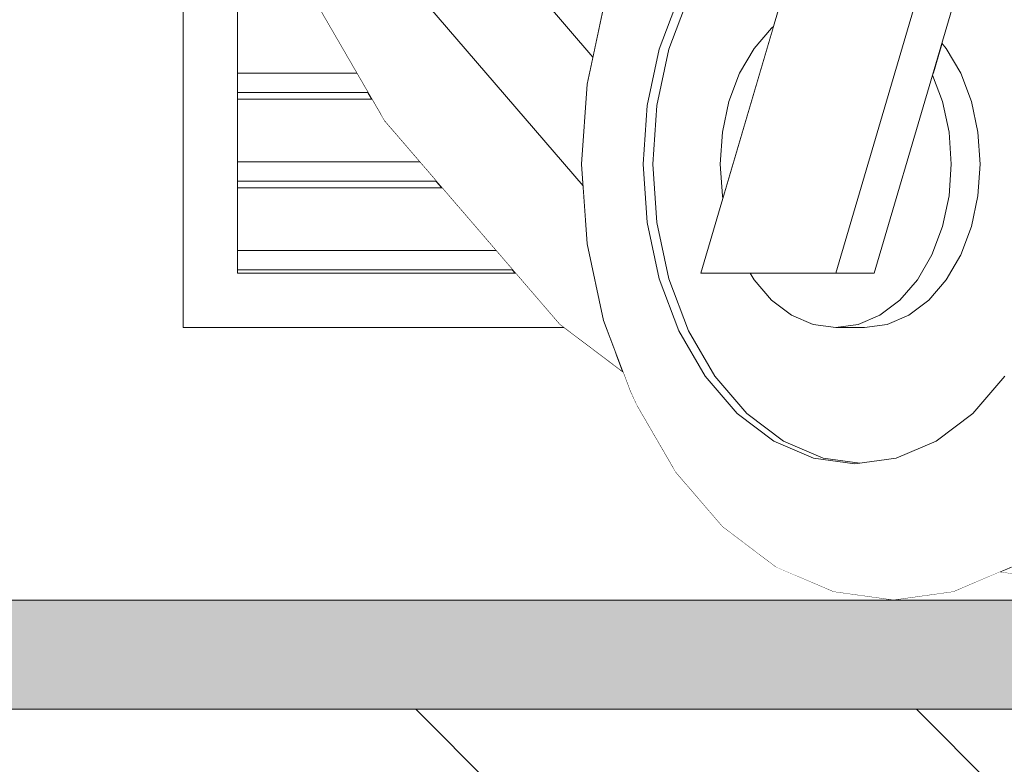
# Model space of a CAD drawing. Header units: millimetres. Extents: x 90539 to 127778, y -34922 to 14506.
# Tile 76 of 256: x 110808 to 110988, y -30 to 106. Entities that reach past the tile are written whole.
import ezdxf

# ---------------------------------------------------------------- set-up
doc = ezdxf.new("R2010")
doc.units = ezdxf.units.MM
doc.header["$MEASUREMENT"] = 0
doc.linetypes.add('Przerywana', pattern=[240, 120, -120])
doc.linetypes.add('Wipeout_Contour', pattern=[1000, 0, -1000])
for name, color, linetype, lineweight, true_color in [('0_Nr_pióra__85', 7, 'Continuous', 13, 0x80c2ff), ('Nowe_A-Wymiary-Wewnętrzne_Nr_pióra__45', 7, 'Continuous', 15, 0x40a5ff), ('Nowe_A-Wymiary-Wewnętrzne_Nr_pióra__85', 7, 'Continuous', 13, 0x80c2ff), ('Nowe_A-Wymiary-Zewnętrzne_Nr_pióra__45', 7, 'Continuous', 15, 0x40a5ff), ('Nowe_A-Wymiary-Zewnętrzne_Nr_pióra__85', 7, 'Continuous', 13, 0x80c2ff)]:
    doc.layers.add(name, color=color, linetype=linetype, lineweight=lineweight, true_color=true_color)
for name, color, linetype in [('Nowe_A-Meble-Kuchnia', 7, 'Continuous'), ('Nowe_A-Niepełnosprawni', 7, 'Continuous'), ('Nowe_A-Posadzki', 7, 'Continuous'), ('Nowe_A-Wymiary-Wewnętrzne', 7, 'Continuous'), ('Nowe_A-Wymiary-Zewnętrzne', 7, 'Continuous'), ('Nowe_A-Ściany-Działowe', 7, 'Continuous'), ('Nowe_Drzwi Archicad', 7, 'Continuous')]:
    doc.layers.add(name, color=color, linetype=linetype)
for name, color, linetype, lineweight in [('Nowe_A-Meble-Kuchnia_Nr_pióra__4', 7, 'Continuous', 13), ('Nowe_A-Niepełnosprawni_Nr_pióra__4', 7, 'Continuous', 13), ('Nowe_A-Posadzki_Nr_pióra__9', 7, 'Continuous', 13), ('Nowe_A-Wymiary-Wewnętrzne_Nr_pióra__46', 5, 'Continuous', 15), ('Nowe_A-Wymiary-Zewnętrzne_Nr_pióra__46', 5, 'Continuous', 15), ('Nowe_Drzwi Archicad_Nr_pióra__3', 7, 'Continuous', 13)]:
    doc.layers.add(name, color=color, linetype=linetype, lineweight=lineweight)
doc.styles.add('STYL_AUTOMATYCZNY_2', font='arial.ttf')
doc.dimstyles.new('STYL_AUTOMATYCZNY__1', dxfattribs={"dimtxt": 125, "dimasz": 47.5, "dimexe": 0.18, "dimexo": 20, "dimgap": 0, "dimtad": 1, "dimdec": 1, "dimlfac": 0.1, "dimzin": 0, "dimdsep": 46, "dimtxsty": 'STYL_AUTOMATYCZNY_2', "dimblk": 'ARROWHEAD_11', "dimblk1": 'ARROWHEAD_11', "dimblk2": 'ARROWHEAD_11', "dimcen": 0.09, "dimclrd": 256, "dimclre": 256, "dimclrt": 5, "dimadec": 1, "dimazin": 0, "dimtfac": 1, "dimtdec": 4, "dimtmove": 0, "dimatfit": 3, "dimfxl": 0, "dimtolj": 1, "dimtzin": 0, "dimarcsym": 0})

# ---------------------------------------------------------------- blocks, each defined once
blk = doc.blocks.new('ElemPrzekroju_19')
at = {"color": 254, "linetype": 'Wipeout_Contour', "lineweight": 0, "ltscale": 443700.360986}
blk.add_wipeout([(110893.83, 189.39), (110955.48, 189.39), (110955.84, 190), (110894.58, 190)], dxfattribs=at).dxf.layer = 'Nowe_A-Meble-Kuchnia'
at = {"color": 254, "linetype": 'Wipeout_Contour', "lineweight": 0, "ltscale": 443680.212488}
blk.add_wipeout([(110946.56, 174.36), (110893.4, 174.36), (110893.87, 173.14), (110945.83, 173.14)], dxfattribs=at).dxf.layer = 'Nowe_A-Meble-Kuchnia'
at = {"color": 254, "linetype": 'Wipeout_Contour', "lineweight": 0, "ltscale": 443827.927615}
blk.add_wipeout([(110956.1, 174.36), (110956.1, 173.14), (110957.6, 173.14), (110957.6, 174.36)], dxfattribs=at).dxf.layer = 'Nowe_A-Meble-Kuchnia'
at = {"color": 254, "linetype": 'Wipeout_Contour', "lineweight": 0, "ltscale": 554573.596036}
blk.add_wipeout([(110936.92, 158.11), (110899.55, 158.11), (110899.72, 157.65), (110900.16, 156.89), (110936.19, 156.89)], dxfattribs=at).dxf.layer = 'Nowe_A-Meble-Kuchnia'
at = {"color": 254, "linetype": 'Wipeout_Contour', "lineweight": 0, "ltscale": 332869.172082}
blk.add_wipeout([(110956.1, 158.09), (110956.14, 158.11), (110956.1, 158.11)], dxfattribs=at).dxf.layer = 'Nowe_A-Meble-Kuchnia'
at = {"color": 254, "linetype": 'Wipeout_Contour', "lineweight": 0, "ltscale": 443672.659514}
blk.add_wipeout([(110908.88, 141.86), (110909.59, 140.64), (110926.55, 140.64), (110927.28, 141.86)], dxfattribs=at).dxf.layer = 'Nowe_A-Meble-Kuchnia'
at = {"color": 254, "linetype": 'Wipeout_Contour', "lineweight": 0, "ltscale": 443401.628653}
blk.add_wipeout([(110852.66, 125.61), (110847.6, 125.61), (110847.6, 124.39), (110853.37, 124.39)], dxfattribs=at).dxf.layer = 'Nowe_A-Meble-Kuchnia'
at = {"color": 254, "linetype": 'Wipeout_Contour', "lineweight": 0, "ltscale": 443420.343832}
blk.add_wipeout([(110862.09, 109.36), (110847.6, 109.36), (110847.6, 108.14), (110862.8, 108.14)], dxfattribs=at).dxf.layer = 'Nowe_A-Meble-Kuchnia'
at = {"color": 254, "linetype": 'Wipeout_Contour', "lineweight": 0, "ltscale": 443439.12694}
blk.add_wipeout([(110847.6, 91.89), (110872.23, 91.89), (110871.52, 93.11), (110847.6, 93.11)], dxfattribs=at).dxf.layer = 'Nowe_A-Meble-Kuchnia'
at = {"color": 254, "linetype": 'Wipeout_Contour', "lineweight": 0, "ltscale": 443464.473121}
blk.add_wipeout([(110847.6, 75.64), (110885.1, 75.64), (110884.05, 76.86), (110847.6, 76.86)], dxfattribs=at).dxf.layer = 'Nowe_A-Meble-Kuchnia'
at = {"color": 254, "linetype": 'Wipeout_Contour', "lineweight": 0, "ltscale": 443491.891167}
blk.add_wipeout([(110847.6, 60), (110898.58, 60), (110898.05, 60.61), (110847.6, 60.61)], dxfattribs=at).dxf.layer = 'Nowe_A-Meble-Kuchnia'
at = {"color": 254, "linetype": 'Wipeout_Contour', "lineweight": 0, "ltscale": 443818.747912}
blk.add_wipeout([(110953.48, 174.36), (110952.75, 173.14), (110956.1, 173.14), (110956.1, 174.36)], dxfattribs=at).dxf.layer = 'Nowe_A-Meble-Kuchnia'
at = {"color": 254, "linetype": 'Wipeout_Contour', "lineweight": 0, "ltscale": 554752.646896}
blk.add_wipeout([(110943.84, 158.11), (110943.11, 156.89), (110953.29, 156.89), (110956.1, 158.09), (110956.1, 158.11)], dxfattribs=at).dxf.layer = 'Nowe_A-Meble-Kuchnia'
at = {"layer": 'Nowe_A-Meble-Kuchnia_Nr_pióra__4', "color": 7, "linetype": 'Continuous', "lineweight": 13}
blk.add_line((110956.1, 173.14), (110956.1, 174.36), dxfattribs=at)
blk = doc.blocks.new('ElemPrzekroju_23')
at = {"color": 254, "linetype": 'Wipeout_Contour', "lineweight": 0, "ltscale": 998459.089537}
blk.add_wipeout([(110936.58, 85.85), (110936.18, 80), (110936.58, 74.15), (110936.68, 73.71), (110945.96, 105.21), (110945.6, 104.94), (110942.39, 101.21), (110939.75, 96.67), (110937.79, 91.48)], dxfattribs=at).dxf.layer = 'Nowe_A-Niepełnosprawni'
at = {"color": 254, "linetype": 'Wipeout_Contour', "lineweight": 0, "ltscale": 443667.38547}
blk.add_wipeout([(110911.74, 94.63), (110910.72, 80), (110922.03, 80), (110922.78, 90.73)], dxfattribs=at).dxf.layer = 'Nowe_A-Niepełnosprawni'
at = {"color": 254, "linetype": 'Wipeout_Contour', "lineweight": 0, "ltscale": 443966.373358}
blk.add_wipeout([(110989.64, 6.09), (110999.42, 13.48), (110993.22, 17.64), (110984.05, 10.71)], dxfattribs=at).dxf.layer = 'Nowe_A-Niepełnosprawni'
at = {"color": 254, "linetype": 'Wipeout_Contour', "lineweight": 0, "ltscale": 443674.386186}
blk.add_wipeout([(110914.76, 108.7), (110911.74, 94.63), (110922.78, 90.73), (110924.99, 101.05)], dxfattribs=at).dxf.layer = 'Nowe_A-Niepełnosprawni'
at = {"color": 254, "linetype": 'Wipeout_Contour', "lineweight": 0, "ltscale": 2108318.976357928}
blk.add_wipeout([(110958.92, 60), (110941.68, 60), (110942.39, 58.79), (110945.6, 55.06), (110949.27, 52.28), (110953.25, 50.58), (110957.39, 50), (110961.53, 50.58), (110965.51, 52.28), (110969.17, 55.06), (110972.39, 58.79), (110975.03, 63.33), (110976.99, 68.52), (110978.19, 74.15), (110978.6, 80), (110978.19, 85.85), (110976.99, 91.48), (110975.16, 96.32), (110964.46, 60)], dxfattribs=at).dxf.layer = 'Nowe_A-Niepełnosprawni'
at = {"color": 254, "linetype": 'Wipeout_Contour', "lineweight": 0, "ltscale": 443965.556752}
blk.add_wipeout([(110993.22, 17.64), (111001.25, 26.97), (110988.42, 41.11), (110982.53, 34.27)], dxfattribs=at).dxf.layer = 'Nowe_A-Niepełnosprawni'
at = {"color": 254, "linetype": 'Wipeout_Contour', "lineweight": 0, "ltscale": 443926.865088}
blk.add_wipeout([(110979.03, 1.54), (110989.64, 6.09), (110984.05, 10.71), (110974.1, 6.44)], dxfattribs=at).dxf.layer = 'Nowe_A-Niepełnosprawni'
at = {"color": 254, "linetype": 'Wipeout_Contour', "lineweight": 0, "ltscale": 443688.122451}
blk.add_wipeout([(110919.66, 121.67), (110914.76, 108.7), (110924.99, 101.05), (110928.59, 110.56)], dxfattribs=at).dxf.layer = 'Nowe_A-Niepełnosprawni'
at = {"color": 254, "linetype": 'Wipeout_Contour', "lineweight": 0, "ltscale": 443848.484682}
blk.add_wipeout([(110957.39, 50), (110962.69, 50), (110966.83, 50.58), (110961.53, 50.58)], dxfattribs=at).dxf.layer = 'Nowe_A-Niepełnosprawni'
at = {"color": 254, "linetype": 'Wipeout_Contour', "lineweight": 0, "ltscale": 443935.753927}
blk.add_wipeout([(110984.05, 10.71), (110993.22, 17.64), (110982.53, 34.27), (110975.81, 29.19)], dxfattribs=at).dxf.layer = 'Nowe_A-Niepełnosprawni'
at = {"color": 254, "linetype": 'Wipeout_Contour', "lineweight": 0, "ltscale": 555015.617767}
blk.add_wipeout([(110987.49, 5.16), (111024.56, 0), (111020.32, 5), (110993.2, 8.78), (110989.64, 6.09)], dxfattribs=at).dxf.layer = 'Nowe_A-Niepełnosprawni'
at = {"color": 254, "linetype": 'Wipeout_Contour', "lineweight": 0, "ltscale": 443884.924295}
blk.add_wipeout([(110968, 0), (110979.03, 1.54), (110974.1, 6.44), (110963.75, 5)], dxfattribs=at).dxf.layer = 'Nowe_A-Niepełnosprawni'
at = {"layer": 'Nowe_A-Niepełnosprawni_Nr_pióra__4', "color": 7, "linetype": 'Continuous', "lineweight": 13}
blk.add_line((111024.56, 0), (110987.49, 5.16), dxfattribs=at)
at = {"color": 254, "linetype": 'Wipeout_Contour', "lineweight": 0, "ltscale": 443864.722668}
blk.add_wipeout([(110961.53, 50.58), (110966.83, 50.58), (110970.81, 52.28), (110965.51, 52.28)], dxfattribs=at).dxf.layer = 'Nowe_A-Niepełnosprawni'
at = {"color": 254, "linetype": 'Wipeout_Contour', "lineweight": 0, "ltscale": 443842.162026}
blk.add_wipeout([(110956.96, 1.54), (110968, 0), (110963.75, 5), (110953.41, 6.44)], dxfattribs=at).dxf.layer = 'Nowe_A-Niepełnosprawni'
at = {"layer": 'Nowe_A-Niepełnosprawni_Nr_pióra__4', "color": 7, "linetype": 'Continuous', "lineweight": 13}
blk.add_line((110979.03, 1.54), (110968, 0), dxfattribs=at)
at = {"color": 254, "linetype": 'Wipeout_Contour', "lineweight": 0, "ltscale": 443880.020796}
blk.add_wipeout([(110965.51, 52.28), (110970.81, 52.28), (110974.48, 55.06), (110969.17, 55.06)], dxfattribs=at).dxf.layer = 'Nowe_A-Niepełnosprawni'
at = {"color": 254, "linetype": 'Wipeout_Contour', "lineweight": 0, "ltscale": 443902.64408}
blk.add_wipeout([(110974.1, 6.44), (110984.05, 10.71), (110975.81, 29.19), (110968.51, 26.06)], dxfattribs=at).dxf.layer = 'Nowe_A-Niepełnosprawni'
at = {"color": 254, "linetype": 'Wipeout_Contour', "lineweight": 0, "ltscale": 443800.221745}
blk.add_wipeout([(110946.35, 6.09), (110956.96, 1.54), (110953.41, 6.44), (110943.46, 10.71)], dxfattribs=at).dxf.layer = 'Nowe_A-Niepełnosprawni'
at = {"layer": 'Nowe_A-Niepełnosprawni_Nr_pióra__4', "color": 7, "linetype": 'Continuous', "lineweight": 13}
for p, q in [((110989.64, 6.09), (110979.03, 1.54)), ((110968, 0), (110956.96, 1.54))]:
    blk.add_line(p, q, dxfattribs=at)
at = {"color": 254, "linetype": 'Wipeout_Contour', "lineweight": 0, "ltscale": 443893.79142}
blk.add_wipeout([(110969.17, 55.06), (110974.48, 55.06), (110977.69, 58.79), (110972.39, 58.79)], dxfattribs=at).dxf.layer = 'Nowe_A-Niepełnosprawni'
at = {"color": 254, "linetype": 'Wipeout_Contour', "lineweight": 0, "ltscale": 443867.503558}
blk.add_wipeout([(110963.75, 5), (110974.1, 6.44), (110968.51, 26.06), (110960.92, 25)], dxfattribs=at).dxf.layer = 'Nowe_A-Niepełnosprawni'
at = {"color": 254, "linetype": 'Wipeout_Contour', "lineweight": 0, "ltscale": 443760.716181}
blk.add_wipeout([(110936.57, 13.48), (110946.35, 6.09), (110943.46, 10.71), (110934.29, 17.64)], dxfattribs=at).dxf.layer = 'Nowe_A-Niepełnosprawni'
at = {"color": 254, "linetype": 'Wipeout_Contour', "lineweight": 0, "ltscale": 443905.505668}
blk.add_wipeout([(110972.39, 58.79), (110977.69, 58.79), (110980.33, 63.33), (110975.03, 63.33)], dxfattribs=at).dxf.layer = 'Nowe_A-Niepełnosprawni'
at = {"color": 254, "linetype": 'Wipeout_Contour', "lineweight": 0, "ltscale": 443725.165202}
blk.add_wipeout([(110928, 23.43), (110936.57, 13.48), (110934.29, 17.64), (110926.25, 26.97)], dxfattribs=at).dxf.layer = 'Nowe_A-Niepełnosprawni'
at = {"color": 254, "linetype": 'Wipeout_Contour', "lineweight": 0, "ltscale": 443831.692111}
blk.add_wipeout([(110953.41, 6.44), (110963.75, 5), (110960.92, 25), (110953.34, 26.06)], dxfattribs=at).dxf.layer = 'Nowe_A-Niepełnosprawni'
at = {"color": 254, "linetype": 'Wipeout_Contour', "lineweight": 0, "ltscale": 443914.71372}
blk.add_wipeout([(110975.03, 63.33), (110980.33, 63.33), (110982.29, 68.52), (110976.99, 68.52)], dxfattribs=at).dxf.layer = 'Nowe_A-Niepełnosprawni'
at = {"color": 254, "linetype": 'Wipeout_Contour', "lineweight": 0, "ltscale": 443694.937101}
blk.add_wipeout([(110920.96, 35.55), (110928, 23.43), (110926.25, 26.97), (110919.66, 38.33)], dxfattribs=at).dxf.layer = 'Nowe_A-Niepełnosprawni'
at = {"color": 254, "linetype": 'Wipeout_Contour', "lineweight": 0, "ltscale": 443795.998199}
blk.add_wipeout([(110943.46, 10.71), (110953.41, 6.44), (110953.34, 26.06), (110946.04, 29.19)], dxfattribs=at).dxf.layer = 'Nowe_A-Niepełnosprawni'
at = {"layer": 'Nowe_A-Niepełnosprawni_Nr_pióra__4', "color": 7, "linetype": 'Continuous', "lineweight": 13}
blk.add_line((110956.96, 1.54), (110946.35, 6.09), dxfattribs=at)
at = {"color": 254, "linetype": 'Wipeout_Contour', "lineweight": 0, "ltscale": 443921.062043}
blk.add_wipeout([(110978.19, 74.15), (110976.99, 68.52), (110982.29, 68.52), (110983.5, 74.15)], dxfattribs=at).dxf.layer = 'Nowe_A-Niepełnosprawni'
at = {"color": 254, "linetype": 'Wipeout_Contour', "lineweight": 0, "ltscale": 443762.909606}
blk.add_wipeout([(110934.29, 17.64), (110943.46, 10.71), (110946.04, 29.19), (110939.32, 34.27)], dxfattribs=at).dxf.layer = 'Nowe_A-Niepełnosprawni'
at = {"color": 254, "linetype": 'Wipeout_Contour', "lineweight": 0, "ltscale": 443831.0823}
blk.add_wipeout([(110953.34, 26.06), (110960.92, 25), (110961.81, 25.12), (110955.1, 26.06)], dxfattribs=at).dxf.layer = 'Nowe_A-Niepełnosprawni'
at = {"layer": 'Nowe_A-Niepełnosprawni_Nr_pióra__4', "color": 7, "linetype": 'Continuous', "lineweight": 13}
blk.add_line((110946.35, 6.09), (110936.57, 13.48), dxfattribs=at)
at = {"color": 254, "linetype": 'Wipeout_Contour', "lineweight": 0, "ltscale": 443924.306924}
blk.add_wipeout([(110978.19, 74.15), (110983.5, 74.15), (110983.91, 80), (110978.6, 80)], dxfattribs=at).dxf.layer = 'Nowe_A-Niepełnosprawni'
at = {"color": 254, "linetype": 'Wipeout_Contour', "lineweight": 0, "ltscale": 443733.137918}
blk.add_wipeout([(110926.25, 26.97), (110934.29, 17.64), (110939.32, 34.27), (110933.42, 41.11)], dxfattribs=at).dxf.layer = 'Nowe_A-Niepełnosprawni'
at = {"color": 254, "linetype": 'Wipeout_Contour', "lineweight": 0, "ltscale": 443802.30673}
blk.add_wipeout([(110946.04, 29.19), (110953.34, 26.06), (110955.1, 26.06), (110947.81, 29.19)], dxfattribs=at).dxf.layer = 'Nowe_A-Niepełnosprawni'
at = {"layer": 'Nowe_A-Niepełnosprawni_Nr_pióra__4', "color": 7, "linetype": 'Continuous', "lineweight": 13}
blk.add_line((110936.57, 13.48), (110928, 23.43), dxfattribs=at)
at = {"color": 254, "linetype": 'Wipeout_Contour', "lineweight": 0, "ltscale": 443924.3238}
blk.add_wipeout([(110978.19, 85.85), (110978.6, 80), (110983.91, 80), (110983.5, 85.85)], dxfattribs=at).dxf.layer = 'Nowe_A-Niepełnosprawni'
at = {"color": 254, "linetype": 'Wipeout_Contour', "lineweight": 0, "ltscale": 443707.823419}
blk.add_wipeout([(110919.66, 38.33), (110926.25, 26.97), (110933.42, 41.11), (110928.59, 49.44)], dxfattribs=at).dxf.layer = 'Nowe_A-Niepełnosprawni'
at = {"color": 254, "linetype": 'Wipeout_Contour', "lineweight": 0, "ltscale": 443774.272439}
blk.add_wipeout([(110939.32, 34.27), (110946.04, 29.19), (110947.81, 29.19), (110941.09, 34.27)], dxfattribs=at).dxf.layer = 'Nowe_A-Niepełnosprawni'
at = {"color": 254, "linetype": 'Wipeout_Contour', "lineweight": 0, "ltscale": 443921.112022}
blk.add_wipeout([(110982.29, 91.48), (110976.99, 91.48), (110978.19, 85.85), (110983.5, 85.85)], dxfattribs=at).dxf.layer = 'Nowe_A-Niepełnosprawni'
at = {"color": 254, "linetype": 'Wipeout_Contour', "lineweight": 0, "ltscale": 443687.946752}
blk.add_wipeout([(110914.76, 51.3), (110919.66, 38.33), (110928.59, 49.44), (110924.99, 58.95)], dxfattribs=at).dxf.layer = 'Nowe_A-Niepełnosprawni'
at = {"color": 254, "linetype": 'Wipeout_Contour', "lineweight": 0, "ltscale": 443749.04578}
blk.add_wipeout([(110935.19, 41.11), (110933.42, 41.11), (110939.32, 34.27), (110941.09, 34.27)], dxfattribs=at).dxf.layer = 'Nowe_A-Niepełnosprawni'
at = {"layer": 'Nowe_A-Niepełnosprawni_Nr_pióra__4', "color": 7, "linetype": 'Continuous', "lineweight": 13}
blk.add_line((110920.96, 35.55), (110919.66, 38.33), dxfattribs=at)
at = {"color": 254, "linetype": 'Wipeout_Contour', "lineweight": 0, "ltscale": 554890.736919}
blk.add_wipeout([(110975.16, 96.32), (110976.99, 91.48), (110982.29, 91.48), (110980.33, 96.67), (110975.26, 96.67)], dxfattribs=at).dxf.layer = 'Nowe_A-Niepełnosprawni'
at = {"color": 254, "linetype": 'Wipeout_Contour', "lineweight": 0, "ltscale": 443674.27814}
blk.add_wipeout([(110911.74, 65.37), (110914.76, 51.3), (110924.99, 58.95), (110922.78, 69.27)], dxfattribs=at).dxf.layer = 'Nowe_A-Niepełnosprawni'
at = {"color": 254, "linetype": 'Wipeout_Contour', "lineweight": 0, "ltscale": 554659.993361}
blk.add_wipeout([(110928.59, 49.44), (110933.42, 41.11), (110935.19, 41.11), (110932.48, 45.79), (110930.36, 49.44)], dxfattribs=at).dxf.layer = 'Nowe_A-Niepełnosprawni'
at = {"color": 254, "linetype": 'Wipeout_Contour', "lineweight": 0, "ltscale": 443910.320901}
blk.add_wipeout([(110976.6, 101.21), (110975.26, 96.67), (110980.33, 96.67), (110977.69, 101.21)], dxfattribs=at).dxf.layer = 'Nowe_A-Niepełnosprawni'
at = {"color": 254, "linetype": 'Wipeout_Contour', "lineweight": 0, "ltscale": 443667.349269}
blk.add_wipeout([(110910.72, 80), (110911.74, 65.37), (110922.78, 69.27), (110922.03, 80)], dxfattribs=at).dxf.layer = 'Nowe_A-Niepełnosprawni'
at = {"color": 254, "linetype": 'Wipeout_Contour', "lineweight": 0, "ltscale": 443710.752431}
blk.add_wipeout([(110926.76, 58.95), (110924.99, 58.95), (110928.59, 49.44), (110930.36, 49.44)], dxfattribs=at).dxf.layer = 'Nowe_A-Niepełnosprawni'
at = {"color": 254, "linetype": 'Wipeout_Contour', "lineweight": 0, "ltscale": 332931.558901}
blk.add_wipeout([(110976.6, 101.21), (110977.69, 101.21), (110976.88, 102.16)], dxfattribs=at).dxf.layer = 'Nowe_A-Niepełnosprawni'
at = {"color": 254, "linetype": 'Wipeout_Contour', "lineweight": 0, "ltscale": 443693.296157}
blk.add_wipeout([(110922.78, 90.73), (110922.03, 80), (110923.8, 80), (110924.55, 90.73)], dxfattribs=at).dxf.layer = 'Nowe_A-Niepełnosprawni'
at = {"color": 254, "linetype": 'Wipeout_Contour', "lineweight": 0, "ltscale": 554558.762453}
blk.add_wipeout([(110911.1, 74.54), (110904.43, 54.72), (110917.08, 45.16), (110914.76, 51.3), (110911.74, 65.37)], dxfattribs=at).dxf.layer = 'Nowe_A-Niepełnosprawni'
at = {"color": 254, "linetype": 'Wipeout_Contour', "lineweight": 0, "ltscale": 443699.159617}
blk.add_wipeout([(110922.78, 69.27), (110924.99, 58.95), (110926.76, 58.95), (110924.55, 69.27)], dxfattribs=at).dxf.layer = 'Nowe_A-Niepełnosprawni'
at = {"color": 254, "linetype": 'Wipeout_Contour', "lineweight": 0, "ltscale": 554481.424491}
blk.add_wipeout([(110872.82, 91.4), (110904.43, 54.72), (110911.1, 74.54), (110911, 76), (110882.49, 109.08)], dxfattribs=at).dxf.layer = 'Nowe_A-Niepełnosprawni'
at = {"color": 254, "linetype": 'Wipeout_Contour', "lineweight": 0, "ltscale": 443699.25129}
blk.add_wipeout([(110924.99, 101.05), (110922.78, 90.73), (110924.55, 90.73), (110926.76, 101.05)], dxfattribs=at).dxf.layer = 'Nowe_A-Niepełnosprawni'
at = {"color": 254, "linetype": 'Wipeout_Contour', "lineweight": 0, "ltscale": 443693.265202}
blk.add_wipeout([(110922.03, 80), (110922.78, 69.27), (110924.55, 69.27), (110923.8, 80)], dxfattribs=at).dxf.layer = 'Nowe_A-Niepełnosprawni'
at = {"layer": 'Nowe_A-Niepełnosprawni_Nr_pióra__4', "color": 7, "linetype": 'Continuous', "lineweight": 13}
for p, q in [((110922.03, 80), (110922.78, 90.73)), ((110922.78, 69.27), (110922.03, 80))]:
    blk.add_line(p, q, dxfattribs=at)
at = {"color": 254, "linetype": 'Wipeout_Contour', "lineweight": 0, "ltscale": 443461.158521}
blk.add_wipeout([(110858.75, 150), (110846.88, 136.11), (110872.82, 91.4), (110882.49, 109.08)], dxfattribs=at).dxf.layer = 'Nowe_A-Niepełnosprawni'
at = {"color": 254, "linetype": 'Wipeout_Contour', "lineweight": 0, "ltscale": 443710.901296}
blk.add_wipeout([(110928.59, 110.56), (110924.99, 101.05), (110926.76, 101.05), (110930.36, 110.56)], dxfattribs=at).dxf.layer = 'Nowe_A-Niepełnosprawni'
at = {"color": 254, "linetype": 'Wipeout_Contour', "lineweight": 0, "ltscale": 443646.557041}
blk.add_wipeout([(110904.43, 54.72), (110906.71, 50.56), (110918.37, 41.75), (110917.08, 45.16)], dxfattribs=at).dxf.layer = 'Nowe_A-Niepełnosprawni'
at = {"layer": 'Nowe_A-Niepełnosprawni_Nr_pióra__4', "color": 7, "linetype": 'Continuous', "lineweight": 13}
for p, q in [((110914.76, 51.3), (110911.74, 65.37)), ((110919.66, 38.33), (110914.76, 51.3))]:
    blk.add_line(p, q, dxfattribs=at)
at = {"color": 254, "linetype": 'Wipeout_Contour', "lineweight": 0, "ltscale": 6546638.056106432}
blk.add_wipeout([(110923.8, 80), (110924.55, 69.27), (110926.76, 58.95), (110930.36, 49.44), (110935.19, 41.11), (110941.09, 34.27), (110947.81, 29.19), (110955.1, 26.06), (110961.81, 25.12), (110968.51, 26.06), (110975.81, 29.19), (110982.53, 34.27), (110988.42, 41.11), (110993.26, 49.44), (110996.85, 58.95), (110999.07, 69.27), (110999.82, 80), (110999.07, 90.73), (110996.85, 101.05), (110993.26, 110.56), (110988.42, 118.89), (110983.5, 124.61), (110976.88, 102.16), (110977.69, 101.21), (110980.33, 96.67), (110982.29, 91.48), (110983.5, 85.85), (110983.91, 80), (110983.5, 74.15), (110982.29, 68.52), (110980.33, 63.33), (110977.69, 58.79), (110974.48, 55.06), (110970.81, 52.28), (110966.83, 50.58), (110962.69, 50), (110957.39, 50), (110953.25, 50.58), (110949.27, 52.28), (110945.6, 55.06), (110942.39, 58.79), (110941.68, 60), (110932.64, 60), (110936.68, 73.71), (110936.58, 74.15), (110936.18, 80), (110936.58, 85.85), (110937.79, 91.48), (110939.75, 96.67), (110942.39, 101.21), (110945.6, 104.94), (110945.96, 105.21), (110954.33, 133.61), (110947.81, 130.81), (110941.09, 125.73), (110935.19, 118.89), (110930.36, 110.56), (110926.76, 101.05), (110924.55, 90.73)], dxfattribs=at).dxf.layer = 'Nowe_A-Niepełnosprawni'
at = {"color": 254, "linetype": 'Wipeout_Contour', "lineweight": 0, "ltscale": 443558.639894}
blk.add_wipeout([(110872.82, 91.4), (110874.56, 87.87), (110906.71, 50.56), (110904.43, 54.72)], dxfattribs=at).dxf.layer = 'Nowe_A-Niepełnosprawni'
at = {"layer": 'Nowe_A-Niepełnosprawni_Nr_pióra__4', "color": 7, "linetype": 'Continuous', "lineweight": 13}
for p, q in [((110924.99, 101.05), (110928.59, 110.56)), ((110930.36, 110.56), (110926.76, 101.05)), ((110922.78, 90.73), (110924.99, 101.05)), ((110926.76, 101.05), (110924.55, 90.73)), ((110924.55, 90.73), (110923.8, 80)), ((110923.8, 80), (110924.55, 69.27)), ((110924.99, 58.95), (110922.78, 69.27)), ((110924.55, 69.27), (110926.76, 58.95)), ((110928.59, 49.44), (110924.99, 58.95)), ((110926.76, 58.95), (110930.36, 49.44)), ((110942.39, 58.79), (110945.6, 55.06)), ((110969.17, 55.06), (110972.39, 58.79)), ((110977.69, 58.79), (110974.48, 55.06)), ((110945.6, 55.06), (110949.27, 52.28)), ((110965.51, 52.28), (110969.17, 55.06)), ((110974.48, 55.06), (110970.81, 52.28)), ((110949.27, 52.28), (110953.25, 50.58)), ((110961.53, 50.58), (110965.51, 52.28)), ((110970.81, 52.28), (110966.83, 50.58)), ((110918.37, 41.75), (110906.71, 50.56)), ((110933.42, 41.11), (110928.59, 49.44)), ((110930.36, 49.44), (110935.19, 41.11)), ((110953.25, 50.58), (110957.39, 50)), ((110957.39, 50), (110961.53, 50.58)), ((110962.69, 50), (110957.39, 50)), ((110966.83, 50.58), (110962.69, 50)), ((110939.32, 34.27), (110933.42, 41.11)), ((110935.19, 41.11), (110941.09, 34.27)), ((110988.42, 41.11), (110982.53, 34.27)), ((110928, 23.43), (110920.96, 35.55)), ((110946.04, 29.19), (110939.32, 34.27)), ((110941.09, 34.27), (110947.81, 29.19)), ((110982.53, 34.27), (110975.81, 29.19)), ((110953.34, 26.06), (110946.04, 29.19)), ((110947.81, 29.19), (110955.1, 26.06)), ((110975.81, 29.19), (110968.51, 26.06)), ((110960.92, 25), (110953.34, 26.06)), ((110955.1, 26.06), (110961.81, 25.12)), ((110968.51, 26.06), (110960.92, 25))]:
    blk.add_line(p, q, dxfattribs=at)
at = {"color": 254, "linetype": 'Wipeout_Contour', "lineweight": 0, "ltscale": 443914.732674}
blk.add_wipeout([(110957.39, 60), (110964.46, 60), (110999.82, 180), (110992.74, 180)], dxfattribs=at).dxf.layer = 'Nowe_A-Niepełnosprawni'
at = {"color": 254, "linetype": 'Wipeout_Contour', "lineweight": 0, "ltscale": 443442.699955}
blk.add_wipeout([(110846.88, 136.11), (110848.18, 133.33), (110874.56, 87.87), (110872.82, 91.4)], dxfattribs=at).dxf.layer = 'Nowe_A-Niepełnosprawni'
at = {"color": 254, "linetype": 'Wipeout_Contour', "lineweight": 0, "ltscale": 665420.352642}
blk.add_wipeout([(110882.49, 109.08), (110911, 76), (110910.72, 80), (110911.74, 94.63), (110912.81, 99.64), (110892.49, 123.22)], dxfattribs=at).dxf.layer = 'Nowe_A-Niepełnosprawni'
at = {"layer": 'Nowe_A-Niepełnosprawni_Nr_pióra__4', "color": 7, "linetype": 'Continuous', "lineweight": 13}
for p, q in [((110874.56, 87.87), (110848.18, 133.33)), ((110910.72, 80), (110911.74, 94.63)), ((110906.71, 50.56), (110874.56, 87.87)), ((110911.74, 65.37), (110910.72, 80))]:
    blk.add_line(p, q, dxfattribs=at)
at = {"color": 254, "linetype": 'Wipeout_Contour', "lineweight": 0, "ltscale": 443851.09311}
blk.add_wipeout([(110968, 180), (110932.64, 60), (110957.39, 60), (110992.74, 180)], dxfattribs=at).dxf.layer = 'Nowe_A-Niepełnosprawni'
at = {"color": 254, "linetype": 'Wipeout_Contour', "lineweight": 0, "ltscale": 1109096.238436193}
blk.add_wipeout([(110892.49, 123.22), (110912.81, 99.64), (110914.76, 108.7), (110915.17, 109.81), (110913.96, 107.75), (110911.83, 107.75), (110909.35, 109.4), (110908.99, 111.05), (110912.31, 116.64), (110906.64, 123.22)], dxfattribs=at).dxf.layer = 'Nowe_A-Niepełnosprawni'
at = {"layer": 'Nowe_A-Niepełnosprawni_Nr_pióra__4', "color": 7, "linetype": 'Continuous', "lineweight": 13}
for p, q in [((110932.64, 60), (110968, 180)), ((110992.74, 180), (110957.39, 60)), ((110996.87, 170), (110975.16, 96.32)), ((110912.81, 99.64), (110892.49, 123.22)), ((110911, 76), (110882.49, 109.08)), ((110911.74, 94.63), (110914.76, 108.7)), ((110945.6, 104.94), (110942.39, 101.21)), ((110945.96, 105.21), (110945.6, 104.94)), ((110976.88, 102.16), (110977.69, 101.21)), ((110942.39, 101.21), (110939.75, 96.67)), ((110977.69, 101.21), (110980.33, 96.67)), ((110939.75, 96.67), (110937.79, 91.48)), ((110975.16, 96.32), (110964.46, 60)), ((110976.99, 91.48), (110975.16, 96.32)), ((110980.33, 96.67), (110982.29, 91.48)), ((110937.79, 91.48), (110936.58, 85.85)), ((110978.19, 85.85), (110976.99, 91.48)), ((110982.29, 91.48), (110983.5, 85.85)), ((110936.58, 85.85), (110936.18, 80)), ((110978.6, 80), (110978.19, 85.85)), ((110983.5, 85.85), (110983.91, 80)), ((110936.18, 80), (110936.58, 74.15)), ((110978.19, 74.15), (110978.6, 80)), ((110983.91, 80), (110983.5, 74.15)), ((110936.58, 74.15), (110936.68, 73.71)), ((110976.99, 68.52), (110978.19, 74.15)), ((110983.5, 74.15), (110982.29, 68.52)), ((110975.03, 63.33), (110976.99, 68.52)), ((110982.29, 68.52), (110980.33, 63.33)), ((110972.39, 58.79), (110975.03, 63.33)), ((110980.33, 63.33), (110977.69, 58.79)), ((110957.39, 60), (110932.64, 60)), ((110941.68, 60), (110942.39, 58.79)), ((110957.39, 60), (110964.46, 60))]:
    blk.add_line(p, q, dxfattribs=at)
blk = doc.blocks.new('ElemPrzekroju_25')
at = {"color": 254, "linetype": 'Wipeout_Contour', "lineweight": 0, "ltscale": 6815411.693442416}
blk.add_wipeout([(109677.6, 2540), (109677.6, 2100), (110477.6, 2100), (110477.6, 519.19), (110503.66, 549.44), (110520.6, 562.24), (110520.6, 2117), (111654.6, 2117), (111654.6, 0), (111973.1, 0), (111973.1, 2.45), (111943.06, 2.45), (111910.44, 86.95), (111909.1, 94.15), (111909.1, 204.5), (111973.1, 204.5), (111973.1, 205.5), (111908.1, 205.5), (111908.1, 228.49), (111870.92, 228.49), (111870.92, 232.26), (111870.92, 232.76), (111870.9, 257.12), (111870.92, 260.3), (111870.92, 477.41), (111870.9, 514.77), (111870.92, 548.64), (111870.92, 566.63), (111870.72, 573.91), (111870.15, 590.35), (111869.58, 605.28), (111868.94, 621.57), (111868.28, 635.36), (111867.53, 651.5), (111866.73, 666.91), (111866.46, 675.53), (111870.87, 676.73), (111870.92, 687.28), (111870.92, 691.98), (111870.92, 692.51), (111908.1, 692.51), (111908.1, 717), (111918.49, 749.19), (111892.43, 753.66), (111890.42, 755.43), (111889.48, 757.69), (111889.61, 759.5), (111889.69, 759.95), (111890.43, 764.33), (111895.67, 795.02), (111896.27, 798.52), (111897.03, 800.85), (111898.43, 802.31), (111900.88, 803.3), (111934.17, 797.72), (111934, 797.19), (111947.82, 839.98), (111973.27, 839.98), (111973.27, 840), (112527.6, 840), (112527.6, 2540)], dxfattribs=at).dxf.layer = 'Nowe_A-Ściany-Działowe'
blk = doc.blocks.new('ElemPrzekroju_26')
at = {"color": 254, "linetype": 'Wipeout_Contour', "lineweight": 0, "ltscale": 886931.063938}
blk.add_wipeout([(110837.6, 160.67), (110837.6, 50), (110907.45, 50), (110906.71, 50.56), (110898.58, 60), (110847.6, 60), (110847.6, 134.58), (110846.88, 136.11)], dxfattribs=at).dxf.layer = 'Nowe_Drzwi Archicad'
at = {"color": 254, "linetype": 'Wipeout_Contour', "lineweight": 0, "ltscale": 443436.429975}
blk.add_wipeout([(110847.6, 96.65), (110847.6, 93.11), (110871.52, 93.11), (110869.47, 96.65)], dxfattribs=at).dxf.layer = 'Nowe_Drzwi Archicad'
at = {"color": 254, "linetype": 'Wipeout_Contour', "lineweight": 0, "ltscale": 443460.434411}
blk.add_wipeout([(110847.6, 76.86), (110884.05, 76.86), (110881, 80.4), (110847.6, 80.4)], dxfattribs=at).dxf.layer = 'Nowe_Drzwi Archicad'
at = {"color": 254, "linetype": 'Wipeout_Contour', "lineweight": 0, "ltscale": 443488.372274}
blk.add_wipeout([(110847.6, 60.61), (110898.05, 60.61), (110895, 64.15), (110847.6, 64.15)], dxfattribs=at).dxf.layer = 'Nowe_Drzwi Archicad'
at = {"color": 254, "linetype": 'Wipeout_Contour', "lineweight": 0, "ltscale": 443427.956633}
blk.add_wipeout([(110847.6, 108.14), (110847.6, 96.65), (110869.47, 96.65), (110862.8, 108.14)], dxfattribs=at).dxf.layer = 'Nowe_Drzwi Archicad'
at = {"color": 254, "linetype": 'Wipeout_Contour', "lineweight": 0, "ltscale": 554323.112165}
blk.add_wipeout([(110872.23, 91.89), (110847.6, 91.89), (110847.6, 80.4), (110881, 80.4), (110874.56, 87.87)], dxfattribs=at).dxf.layer = 'Nowe_Drzwi Archicad'
at = {"color": 254, "linetype": 'Wipeout_Contour', "lineweight": 0, "ltscale": 443475.592598}
blk.add_wipeout([(110847.6, 64.15), (110895, 64.15), (110885.1, 75.64), (110847.6, 75.64)], dxfattribs=at).dxf.layer = 'Nowe_Drzwi Archicad'
at = {"color": 254, "linetype": 'Wipeout_Contour', "lineweight": 0, "ltscale": 2438294.332274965}
blk.add_wipeout([(110637.6, 2.24), (110637.6, 0), (110968, 0), (110956.96, 1.54), (110946.35, 6.09), (110936.57, 13.48), (110928, 23.43), (110920.96, 35.55), (110919.66, 38.33), (110918.37, 41.75), (110907.45, 50), (110837.6, 50), (110837.6, 160.67), (110827.6, 187.11), (110823.04, 208.39), (110818.47, 187.11), (110799.2, 136.11), (110797.89, 133.33), (110771.51, 87.87), (110739.37, 50.56), (110702.69, 22.84), (110662.9, 5.76)], dxfattribs=at).dxf.layer = 'Nowe_Drzwi Archicad'
at = {"layer": 'Nowe_Drzwi Archicad_Nr_pióra__3', "color": 7, "linetype": 'Continuous', "lineweight": 13}
for p, q in [((110837.6, 160.67), (110837.6, 50)), ((110847.6, 104.16), (110847.6, 109.36)), ((110847.6, 104.16), (110847.6, 96.65)), ((110847.6, 96.65), (110869.47, 96.65)), ((110847.6, 93.11), (110847.6, 96.65)), ((110847.6, 87.91), (110847.6, 93.11)), ((110847.6, 93.11), (110871.52, 93.11)), ((110872.23, 91.89), (110847.6, 91.89)), ((110847.6, 87.91), (110847.6, 80.4)), ((110847.6, 80.4), (110881, 80.4)), ((110847.6, 76.86), (110847.6, 80.4)), ((110847.6, 71.66), (110847.6, 76.86)), ((110847.6, 76.86), (110884.05, 76.86)), ((110885.1, 75.64), (110847.6, 75.64)), ((110847.6, 71.66), (110847.6, 64.15)), ((110847.6, 64.15), (110895, 64.15)), ((110847.6, 60.61), (110847.6, 64.15)), ((110847.6, 60), (110847.6, 60.61)), ((110847.6, 60.61), (110898.05, 60.61)), ((110898.58, 60), (110847.6, 60)), ((110837.6, 50), (110907.45, 50))]:
    blk.add_line(p, q, dxfattribs=at)
at = {"color": 254, "linetype": 'Wipeout_Contour', "lineweight": 0, "ltscale": 443959.538084}
blk.add_wipeout([(110979.03, 1.54), (110968, 0), (111024.56, 0), (110987.49, 5.16)], dxfattribs=at).dxf.layer = 'Nowe_Drzwi Archicad'
blk = doc.blocks.new('ElemPrzekroju_322')
at = {"layer": 'Nowe_A-Posadzki', "linetype": 'Continuous', "lineweight": 0, "true_color": 0xbb9a81}
blk.add_hatch(color=33, dxfattribs=at).paths.add_polyline_path([(109677.6, -20), (112527.6, -20), (112527.6, 0), (109677.6, 0)])
at = {"layer": 'Nowe_A-Posadzki', "linetype": 'Continuous', "lineweight": 0, "true_color": 0x000000}
h = blk.add_hatch(dxfattribs=at)
h.set_pattern_fill('Cegła_zwykła', color=18, style=0, pattern_type=2)
h.set_pattern_definition([(135, (0, 0), (45.96194, 45.96194), [])])
h.paths.add_polyline_path([(109667.6, -70), (109677.6, -70), (112527.6, -70), (112537.6, -70), (112537.6, -20), (112527.6, -20), (109677.6, -20), (109667.6, -20)])
at = {"layer": 'Nowe_A-Posadzki_Nr_pióra__9', "color": 7, "linetype": 'Continuous', "lineweight": 13}
blk.add_line((112527.6, 0), (110477.6, 0), dxfattribs=at)
at = {"layer": 'Nowe_A-Posadzki_Nr_pióra__9', "color": 7, "linetype": 'Continuous', "lineweight": 13, "flags": 128}
blk.add_lwpolyline([(112527.6, -20), (109677.6, -20), (109667.6, -20)], dxfattribs=at)
blk = doc.blocks.new('*D714')
at = {"layer": 'Nowe_A-Wymiary-Wewnętrzne_Nr_pióra__45', "linetype": 'Continuous', "lineweight": 15, "true_color": 0x40a5ff}
for points in [[(116511.16, 900), (116512.12, 895.22), (116514.83, 891.16), (116518.88, 888.45), (116523.66, 887.5), (116528.45, 888.45), (116532.5, 891.16), (116535.21, 895.22), (116536.16, 900), (116535.21, 904.78), (116532.5, 908.84), (116528.45, 911.55), (116523.66, 912.5), (116518.88, 911.55), (116514.83, 908.84), (116512.12, 904.78)], [(116511.16, 0), (116512.12, -4.78), (116514.83, -8.84), (116518.88, -11.55), (116523.66, -12.5), (116528.45, -11.55), (116532.5, -8.84), (116535.21, -4.78), (116536.16, 0), (116535.21, 4.78), (116532.5, 8.84), (116528.45, 11.55), (116523.66, 12.5), (116518.88, 11.55), (116514.83, 8.84), (116512.12, 4.78)]]:
    blk.add_hatch(color=161, dxfattribs=at).paths.add_polyline_path(points)
at = {"layer": 'Nowe_A-Wymiary-Wewnętrzne_Nr_pióra__45', "color": 161, "linetype": 'Continuous', "lineweight": 15, "true_color": 0x40a5ff}
for centre in [(116523.66, 900), (116523.66, 0)]:
    blk.add_circle(centre, 12.5, dxfattribs=at)
at = {"layer": 'Nowe_A-Wymiary-Wewnętrzne_Nr_pióra__85', "color": 151, "linetype": 'Continuous', "lineweight": 13, "true_color": 0x80c2ff}
for p, q in [((116511.16, 900), (116476.79, 900)), ((116570.54, 900), (116536.16, 900)), ((116523.66, 12.5), (116523.66, 887.5)), ((116511.16, 0), (116476.79, 0)), ((116570.54, 0), (116536.16, 0)), ((116523.66, -25), (116523.66, -12.5))]:
    blk.add_line(p, q, dxfattribs=at)
at = {"layer": 'Nowe_A-Wymiary-Wewnętrzne_Nr_pióra__46', "color": 5, "lineweight": 15, "insert": (116498.66, 283.17), "char_height": 125, "attachment_point": 7, "rotation": 90, "style": 'STYL_AUTOMATYCZNY_2'}
blk.add_mtext('\\A1;{\\pql;\\fArial|b0|i0|c238|p0;\\W1.000000;90,0}', dxfattribs=at)
blk = doc.blocks.new('ARROWHEAD_11')
at = {"color": 0, "linetype": 'Continuous', "lineweight": 0}
blk.add_line((0, 0), (-1, 0), dxfattribs=at)
at = {"color": 0, "linetype": 'Continuous', "lineweight": 0, "const_width": 0.25, "flags": 128}
blk.add_lwpolyline([(-0.125, 0, 1), (0.125, 0, 1)], format="xyb", close=True, dxfattribs=at)
blk = doc.blocks.new('*D748')
at = {"layer": 'Nowe_A-Wymiary-Zewnętrzne_Nr_pióra__45', "linetype": 'Continuous', "lineweight": 15, "true_color": 0x40a5ff}
for points in [[(119375.13, 12845), (119376.08, 12840.22), (119378.79, 12836.16), (119382.84, 12833.45), (119387.63, 12832.5), (119392.41, 12833.45), (119396.47, 12836.16), (119399.18, 12840.22), (119400.13, 12845), (119399.18, 12849.78), (119396.47, 12853.84), (119392.41, 12856.55), (119387.63, 12857.5), (119382.84, 12856.55), (119378.79, 12853.84), (119376.08, 12849.78)], [(119375.13, -450), (119376.08, -454.78), (119378.79, -458.84), (119382.84, -461.55), (119387.63, -462.5), (119392.41, -461.55), (119396.47, -458.84), (119399.18, -454.78), (119400.13, -450), (119399.18, -445.22), (119396.47, -441.16), (119392.41, -438.45), (119387.63, -437.5), (119382.84, -438.45), (119378.79, -441.16), (119376.08, -445.22)]]:
    blk.add_hatch(color=161, dxfattribs=at).paths.add_polyline_path(points)
at = {"layer": 'Nowe_A-Wymiary-Zewnętrzne_Nr_pióra__45', "color": 161, "linetype": 'Continuous', "lineweight": 15, "true_color": 0x40a5ff}
for centre in [(119387.63, 12845), (119387.63, -450)]:
    blk.add_circle(centre, 12.5, dxfattribs=at)
at = {"layer": 'Nowe_A-Wymiary-Zewnętrzne_Nr_pióra__85', "color": 151, "linetype": 'Continuous', "lineweight": 13, "true_color": 0x80c2ff}
for p, q in [((119387.63, 12857.5), (119387.63, 12870)), ((119375.13, 12845), (119340.75, 12845)), ((119434.5, 12845), (119400.13, 12845)), ((119387.63, -437.5), (119387.63, 12832.5)), ((119375.13, -450), (119340.75, -450)), ((119434.5, -450), (119400.13, -450)), ((119387.63, -475), (119387.63, -462.5))]:
    blk.add_line(p, q, dxfattribs=at)
at = {"layer": 'Nowe_A-Wymiary-Zewnętrzne_Nr_pióra__46', "color": 5, "lineweight": 15, "insert": (119362.63, 5911.52), "char_height": 125, "attachment_point": 7, "rotation": 90, "style": 'STYL_AUTOMATYCZNY_2'}
blk.add_mtext('\\A1;{\\pql;\\fArial|b0|i0|c238|p0;\\W1.000000;1\xa0329,5}', dxfattribs=at)
blk = doc.blocks.new('A Przekrój_STORY_MARKER')
at = {"layer": '0_Nr_pióra__85', "color": 151, "linetype": 'Przerywana', "lineweight": 13, "true_color": 0x80c2ff}
blk.add_line((94200.56, 0), (119573.81, 0), dxfattribs=at)

msp = doc.modelspace()

# ---------------------------------------------------------------- block references
at = {"layer": 'Nowe_A-Meble-Kuchnia', "lineweight": 0}
msp.add_blockref('ElemPrzekroju_19', (0, 0), dxfattribs=at)

# ---------------------------------------------------------------- next in the draw order: block references
at = {"layer": 'Nowe_A-Niepełnosprawni', "lineweight": 0}
msp.add_blockref('ElemPrzekroju_23', (0, 0), dxfattribs=at)

# ---------------------------------------------------------------- next in the draw order: block references
at = {"layer": 'Nowe_A-Ściany-Działowe', "lineweight": 0}
msp.add_blockref('ElemPrzekroju_25', (0, 0), dxfattribs=at)

# ---------------------------------------------------------------- next in the draw order: block references
at = {"layer": 'Nowe_Drzwi Archicad', "lineweight": 0}
msp.add_blockref('ElemPrzekroju_26', (0, 0), dxfattribs=at)

# ---------------------------------------------------------------- next in the draw order: block references
at = {"linetype": 'Continuous', "lineweight": 0}
msp.add_blockref('A Przekrój_STORY_MARKER', (0, 0), dxfattribs=at)
at = {"layer": 'Nowe_A-Posadzki', "lineweight": 0}
msp.add_blockref('ElemPrzekroju_322', (0, 0), dxfattribs=at)

# ---------------------------------------------------------------- next in the draw order: dimensions: what is measured, and where the dimension line sits
at = {"layer": 'Nowe_A-Wymiary-Wewnętrzne', "color": 151, "linetype": 'Continuous', "lineweight": 13, "true_color": 0x80c2ff}
dim = msp.add_linear_dim(base=(116523.66, 900), p1=(99177.6, 0), p2=(116907.6, 900), angle=90, dimstyle='STYL_AUTOMATYCZNY__1', dxfattribs=at)
dim.commit()
dim.dimension.update_dxf_attribs({"geometry": '*D714', "text_midpoint": (116436.16, 445), "dimtype": 160, "text_rotation": 90})
at = {"layer": 'Nowe_A-Wymiary-Zewnętrzne', "color": 151, "linetype": 'Continuous', "lineweight": 13, "true_color": 0x80c2ff}
dim = msp.add_linear_dim(base=(119387.63, 12845), p1=(95120.09, -450), p2=(98654.74, 12845), angle=90, dimstyle='STYL_AUTOMATYCZNY__1', dxfattribs=at)
dim.commit()
dim.dimension.update_dxf_attribs({"geometry": '*D748', "text_midpoint": (119300.13, 6192.64), "dimtype": 160, "text_rotation": 90})

doc.saveas('drawing.dxf')
